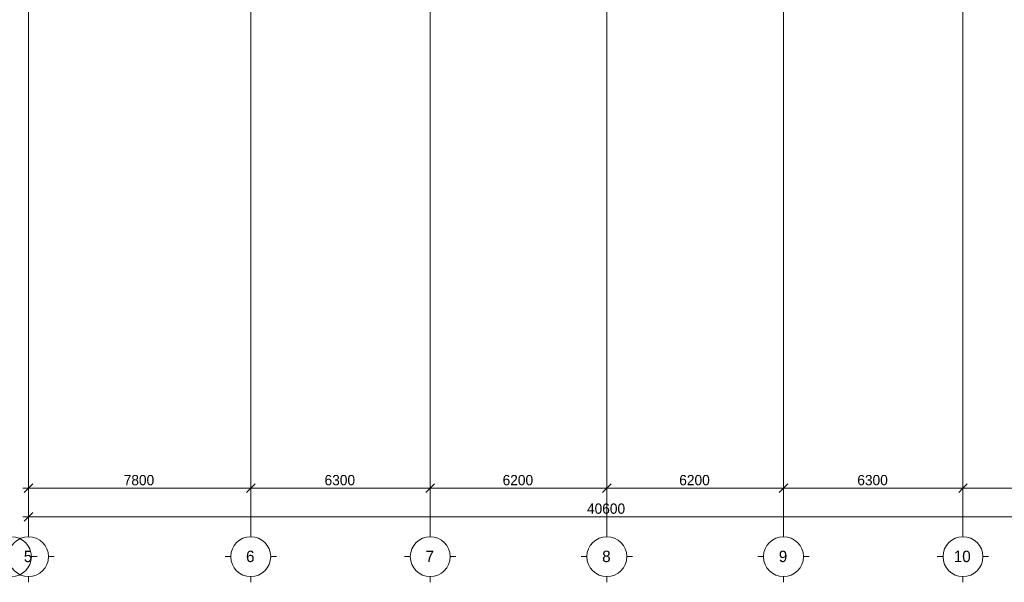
# Model space of a CAD drawing. Header units: millimetres. Extents: x -244621 to 957993, y -212233 to 286163.
# Tile 38 of 47: x 720829 to 755390, y -41050 to -21307. Entities that reach past the tile are written whole.
import ezdxf

# ---------------------------------------------------------------- set-up
doc = ezdxf.new("R2010")
doc.units = ezdxf.units.MM
doc.linetypes.add('Section-Section_Pit_A_B1$0$Grid Line', pattern=[22.225, 12.7, -3.175, 3.175, -3.175])
for name, color, linetype, lineweight in [('S - LINE', 7, 'Continuous', 15), ('Section-Section_Pit_A_B1$0$A-010-D_DIM', 7, 'Continuous', 5), ('Section-Section_Pit_A_B1$0$A-010-D_DIM-200', 7, 'Continuous', 5), ('Section-Section_Pit_A_B1$0$Z-030-M_GRID', 7, 'Continuous', 5), ('Section-Section_Pit_A_B1$0$Z-033_T_GRIDREF', 7, 'Continuous', 5), ('Section-Section_Pit_A_B2$0$Z-033_T_GRIDREF', 7, 'Continuous', 5)]:
    doc.layers.add(name, color=color, linetype=linetype, lineweight=lineweight)
doc.styles.add('Section-Section_Pit_A_B1$0$Cubicon', font='Cubicon.ttf', dxfattribs={"height": 400})
doc.styles.add('Section-Section_Pit_A_B1$0$Cubicon_1', font='Cubicon.ttf', dxfattribs={"height": 360})
doc.dimstyles.new('Section-Section_Pit_A_B1$0$CUB_DIM_1_8', dxfattribs={"dimscale": 304.8, "dimtxt": 363.202515, "dimasz": 0.984252, "dimexe": 0.984252, "dimexo": 0.0625, "dimgap": 0, "dimtad": 1, "dimdec": 0, "dimzin": 0, "dimdsep": 46, "dimtxsty": 'Section-Section_Pit_A_B1$0$Cubicon_1', "dimblk1": 'Section-Section_Pit_A_B1$0$_Oblique', "dimblk2": 'Section-Section_Pit_A_B1$0$_Oblique', "dimsah": 1, "dimcen": 0.09, "dimdle": 0.656168, "dimazin": 0, "dimtfac": 1, "dimtdec": 4, "dimtix": 1, "dimtmove": 0, "dimatfit": 3, "dimfxl": 1.312336, "dimfxlon": 1, "dimtvp": 1, "dimtolj": 1, "dimtzin": 0, "dimarcsym": 2})

# ---------------------------------------------------------------- blocks, each defined once
blk = doc.blocks.new('Section-Section_Pit_A_B2$0$Grid - 00_CUB_ღერძის თავი-752507-Section_Pit_A_B2')
at = {"layer": 'Section-Section_Pit_A_B2$0$Z-033_T_GRIDREF'}
for p, q in [((-16100, -40200), (-16100, -40000)), ((-16800, -40900), (-17000, -40900)), ((-15400, -40900), (-15200, -40900)), ((-16100, -41600), (-16100, -41800))]:
    blk.add_line(p, q, dxfattribs=at)
blk.add_circle((-16100, -40900), 700, dxfattribs=at)
blk = doc.blocks.new('Section-Section_Pit_A_B2')
at = {"layer": 'Section-Section_Pit_A_B2$0$Z-033_T_GRIDREF'}
blk.add_blockref('Section-Section_Pit_A_B2$0$Grid - 00_CUB_ღერძის თავი-752507-Section_Pit_A_B2', (15500, 0), dxfattribs=at)
blk = doc.blocks.new('Section-Section_Pit_A_B1$0$Grid - 00_CUB_ღერძის თავი-752507-Section_Pit_A_B1')
at = {"layer": 'Section-Section_Pit_A_B1$0$Z-033_T_GRIDREF'}
for p, q in [((0, -40200), (0, -40000)), ((-700, -40900), (-900, -40900)), ((700, -40900), (900, -40900)), ((0, -41600), (0, -41800))]:
    blk.add_line(p, q, dxfattribs=at)
blk.add_circle((0, -40900), 700, dxfattribs=at)
blk = doc.blocks.new('Section-Section_Pit_A_B1$0$DIMBLOCK1-Section_Pit_A_B1')
at = {"layer": 'Section-Section_Pit_A_B1$0$A-010-D_DIM-200', "transparency": 16777216}
for p, q in [((0, -39500), (0, -38760)), ((0, -39500), (150, -39350)), ((40600, -39500), (40600, -39151)), ((40600, -39500), (40750, -39350)), ((40800, -39500), (-200, -39500)), ((0, -39500), (-150, -39650)), ((0, -39500), (0, -39800)), ((40600, -39500), (40450, -39650)), ((40600, -39500), (40600, -39800))]:
    blk.add_line(p, q, dxfattribs=at)
at = {"layer": 'Section-Section_Pit_A_B1$0$A-010-D_DIM-200', "color": 0, "transparency": 16777216, "insert": (19602, -39034), "char_height": 360, "width": 1676.32, "attachment_point": 1, "line_spacing_factor": 0.931288, "style": 'Section-Section_Pit_A_B1$0$Cubicon_1'}
blk.add_mtext('40600', dxfattribs=at)
blk = doc.blocks.new('Section-Section_Pit_A_B1$0$_Oblique')
at = {"color": 0, "linetype": 'ByBlock', "lineweight": -2}
blk.add_line((-0.5, -0.5), (0.5, 0.5), dxfattribs=at)
blk = doc.blocks.new('Section-Section_Pit_A_B1$0$DIMBLOCK2-Section_Pit_A_B1')
at = {"layer": 'Section-Section_Pit_A_B1$0$A-010-D_DIM-200', "transparency": 16777216}
for p, q in [((32800, -38500), (32800, -38151)), ((32800, -38500), (32950, -38350)), ((40600, -38500), (40600, -38151)), ((40600, -38500), (40750, -38350)), ((32800, -38500), (32650, -38650)), ((40800, -38500), (32800, -38500)), ((32800, -38500), (32800, -38800)), ((40600, -38500), (40450, -38650)), ((40600, -38500), (40600, -38800))]:
    blk.add_line(p, q, dxfattribs=at)
at = {"layer": 'Section-Section_Pit_A_B1$0$A-010-D_DIM-200', "color": 0, "transparency": 16777216, "insert": (36141, -38034), "char_height": 360, "width": 1341.06, "attachment_point": 1, "line_spacing_factor": 0.931288, "style": 'Section-Section_Pit_A_B1$0$Cubicon_1'}
blk.add_mtext('7800', dxfattribs=at)
blk = doc.blocks.new('Section-Section_Pit_A_B1$0$DIMBLOCK3-Section_Pit_A_B1')
at = {"layer": 'Section-Section_Pit_A_B1$0$A-010-D_DIM-200', "transparency": 16777216}
for p, q in [((26500, -38500), (26500, -38151)), ((26500, -38500), (26650, -38350)), ((32800, -38500), (32800, -38151)), ((32800, -38500), (32950, -38350)), ((26500, -38500), (26350, -38650)), ((32800, -38500), (26500, -38500)), ((26500, -38500), (26500, -38800)), ((32800, -38500), (32650, -38650)), ((32800, -38500), (32800, -38800))]:
    blk.add_line(p, q, dxfattribs=at)
at = {"layer": 'Section-Section_Pit_A_B1$0$A-010-D_DIM-200', "color": 0, "transparency": 16777216, "insert": (29091, -38034), "char_height": 360, "width": 1341.06, "attachment_point": 1, "line_spacing_factor": 0.931288, "style": 'Section-Section_Pit_A_B1$0$Cubicon_1'}
blk.add_mtext('6300', dxfattribs=at)
blk = doc.blocks.new('Section-Section_Pit_A_B1$0$DIMBLOCK4-Section_Pit_A_B1')
at = {"layer": 'Section-Section_Pit_A_B1$0$A-010-D_DIM-200', "transparency": 16777216}
for p, q in [((20300, -38500), (20300, -38151)), ((20300, -38500), (20450, -38350)), ((26500, -38500), (26500, -38151)), ((26500, -38500), (26650, -38350)), ((20300, -38500), (20150, -38650)), ((26500, -38500), (20300, -38500)), ((20300, -38500), (20300, -38800)), ((26500, -38500), (26350, -38650)), ((26500, -38500), (26500, -38800))]:
    blk.add_line(p, q, dxfattribs=at)
at = {"layer": 'Section-Section_Pit_A_B1$0$A-010-D_DIM-200', "color": 0, "transparency": 16777216, "insert": (22841, -38034), "char_height": 360, "width": 1341.06, "attachment_point": 1, "line_spacing_factor": 0.931288, "style": 'Section-Section_Pit_A_B1$0$Cubicon_1'}
blk.add_mtext('6200', dxfattribs=at)
blk = doc.blocks.new('Section-Section_Pit_A_B1$0$DIMBLOCK5-Section_Pit_A_B1')
at = {"layer": 'Section-Section_Pit_A_B1$0$A-010-D_DIM-200', "transparency": 16777216}
for p, q in [((14100, -38500), (14100, -38151)), ((14100, -38500), (14250, -38350)), ((20300, -38500), (20300, -38151)), ((20300, -38500), (20450, -38350)), ((14100, -38500), (13950, -38650)), ((20300, -38500), (14100, -38500)), ((14100, -38500), (14100, -38800)), ((20300, -38500), (20150, -38650)), ((20300, -38500), (20300, -38800))]:
    blk.add_line(p, q, dxfattribs=at)
at = {"layer": 'Section-Section_Pit_A_B1$0$A-010-D_DIM-200', "color": 0, "transparency": 16777216, "insert": (16641, -38034), "char_height": 360, "width": 1341.06, "attachment_point": 1, "line_spacing_factor": 0.931288, "style": 'Section-Section_Pit_A_B1$0$Cubicon_1'}
blk.add_mtext('6200', dxfattribs=at)
blk = doc.blocks.new('Section-Section_Pit_A_B1$0$DIMBLOCK6-Section_Pit_A_B1')
at = {"layer": 'Section-Section_Pit_A_B1$0$A-010-D_DIM-200', "transparency": 16777216}
for p, q in [((7800, -38500), (7800, -37959)), ((7800, -38500), (7950, -38350)), ((14100, -38500), (14100, -38151)), ((14100, -38500), (14250, -38350)), ((7800, -38500), (7650, -38650)), ((14100, -38500), (7800, -38500)), ((7800, -38500), (7800, -38800)), ((14100, -38500), (13950, -38650)), ((14100, -38500), (14100, -38800))]:
    blk.add_line(p, q, dxfattribs=at)
at = {"layer": 'Section-Section_Pit_A_B1$0$A-010-D_DIM-200', "color": 0, "transparency": 16777216, "insert": (10391, -38034), "char_height": 360, "width": 1341.06, "attachment_point": 1, "line_spacing_factor": 0.931288, "style": 'Section-Section_Pit_A_B1$0$Cubicon_1'}
blk.add_mtext('6300', dxfattribs=at)
blk = doc.blocks.new('Section-Section_Pit_A_B1$0$DIMBLOCK7-Section_Pit_A_B1')
at = {"layer": 'Section-Section_Pit_A_B1$0$A-010-D_DIM-200', "transparency": 16777216}
for p, q in [((0, -38500), (0, -37959)), ((7800, -38500), (7800, -37959)), ((0, -38500), (150, -38350)), ((7800, -38500), (7950, -38350)), ((7800, -38500), (-200, -38500)), ((0, -38500), (-150, -38650)), ((0, -38500), (0, -38800)), ((7800, -38500), (7650, -38650)), ((7800, -38500), (7800, -38800))]:
    blk.add_line(p, q, dxfattribs=at)
at = {"layer": 'Section-Section_Pit_A_B1$0$A-010-D_DIM-200', "color": 0, "transparency": 16777216, "insert": (3341, -38034), "char_height": 360, "width": 1341.06, "attachment_point": 1, "line_spacing_factor": 0.931288, "style": 'Section-Section_Pit_A_B1$0$Cubicon_1'}
blk.add_mtext('7800', dxfattribs=at)
blk = doc.blocks.new('Section-Section_Pit_A_B1')
at = {"layer": 'Section-Section_Pit_A_B1$0$Z-030-M_GRID', "linetype": 'Section-Section_Pit_A_B1$0$Grid Line'}
for p, q in [((0, -40000), (0, 33300)), ((7800, -40000), (7800, 33300)), ((14100, -40000), (14100, 33300)), ((20300, -40000), (20300, 33300)), ((26500, -40000), (26500, 33300)), ((32800, -40000), (32800, 33300))]:
    blk.add_line(p, q, dxfattribs=at)
at = {"layer": 'Section-Section_Pit_A_B1$0$Z-033_T_GRIDREF'}
for p in [(0, 0), (7800, 0), (14100, 0), (20300, 0), (26500, 0), (32800, 0)]:
    blk.add_blockref('Section-Section_Pit_A_B1$0$Grid - 00_CUB_ღერძის თავი-752507-Section_Pit_A_B1', p, dxfattribs=at)
at = {"layer": 'Section-Section_Pit_A_B1$0$Z-033_T_GRIDREF', "char_height": 400, "attachment_point": 1, "style": 'Section-Section_Pit_A_B1$0$Cubicon'}
for s, insert, width in [('\\fCubicon|b0|i0|c204|p2|;5', (-165.2, -40690.6), 384.81), ('\\fCubicon|b0|i0|c204|p2|;6', (7634.8, -40690.6), 384.81), ('\\fCubicon|b0|i0|c204|p2|;7', (13934.8, -40690.6), 384.81), ('\\fCubicon|b0|i0|c204|p2|;8', (20134.8, -40690.6), 384.81), ('\\fCubicon|b0|i0|c204|p2|;9', (26334.8, -40690.6), 384.81), ('10', (32475.8, -40690.6), 769.62)]:
    blk.add_mtext(s, dxfattribs=dict(at, insert=insert, width=width))
at = {"layer": 'Section-Section_Pit_A_B1$0$A-010-D_DIM'}
for base, p1, p2, override, picture, middle in [((0, -38500), (7800, -37958.7), (0, -37958.7), {"dimpost": '<>', "dimfxl": 7800.000012}, 'Section-Section_Pit_A_B1$0$DIMBLOCK7-Section_Pit_A_B1', (3900, -38316.3)), ((7800, -38500), (14100, -38150.7), (7800, -37958.7), {"dimpost": '<>', "dimfxl": 6302.92712}, 'Section-Section_Pit_A_B1$0$DIMBLOCK6-Section_Pit_A_B1', (10950, -38316.2)), ((14100, -38500), (20300, -38150.7), (14100, -38150.7), {"dimpost": '<>', "dimfxl": 6200}, 'Section-Section_Pit_A_B1$0$DIMBLOCK5-Section_Pit_A_B1', (17200, -38316.3)), ((20300, -38500), (26500, -38150.7), (20300, -38150.7), {"dimpost": '<>', "dimfxl": 6200}, 'Section-Section_Pit_A_B1$0$DIMBLOCK4-Section_Pit_A_B1', (23400, -38316.3)), ((26500, -38500), (32800, -38150.7), (26500, -38150.7), {"dimpost": '<>', "dimfxl": 6299.999976}, 'Section-Section_Pit_A_B1$0$DIMBLOCK3-Section_Pit_A_B1', (29650, -38316.2)), ((32800, -38500), (40600, -38150.7), (32800, -38150.7), {"dimpost": '<>', "dimfxl": 7800.000012}, 'Section-Section_Pit_A_B1$0$DIMBLOCK2-Section_Pit_A_B1', (36700, -38316.3)), ((0, -39500), (40600, -39150.7), (0, -38759.9), {"dimpost": '<>', "dimfxl": 40601.881186}, 'Section-Section_Pit_A_B1$0$DIMBLOCK1-Section_Pit_A_B1', (20300, -39316.3))]:
    dim = blk.add_linear_dim(base=base, p1=p1, p2=p2, dimstyle='Section-Section_Pit_A_B1$0$CUB_DIM_1_8', override=override, dxfattribs=at)
    dim.commit()
    dim.dimension.update_dxf_attribs({"geometry": picture, "text_midpoint": middle})

msp = doc.modelspace()

# ---------------------------------------------------------------- block references
at = {"layer": 'S - LINE'}
for name in ['Section-Section_Pit_A_B1', 'Section-Section_Pit_A_B2']:
    msp.add_blockref(name, (721138.7, 750), dxfattribs=at)

doc.saveas('drawing.dxf')
